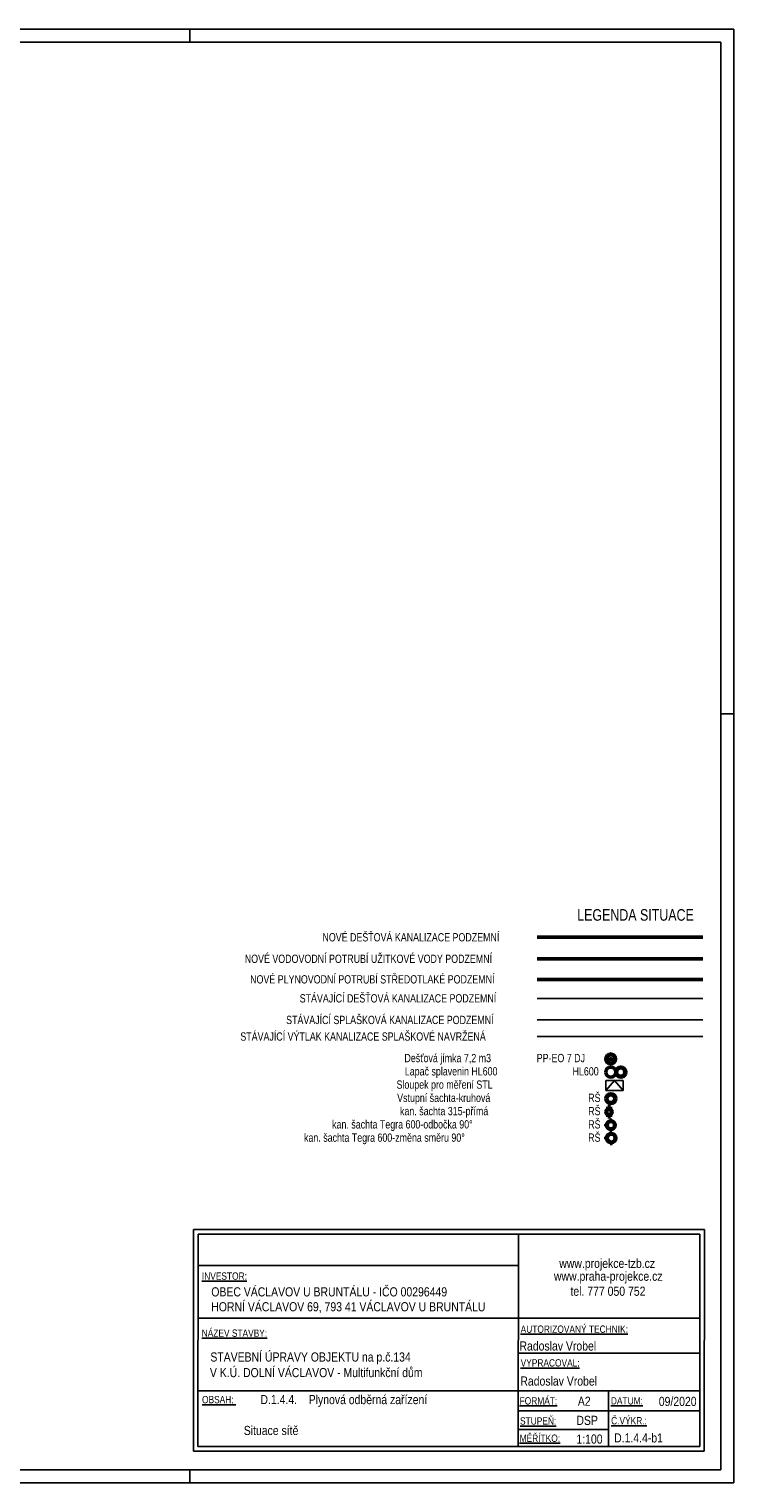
# Model space of a CAD drawing. Header units: millimetres. Extents: x -141570 to 63736, y -255381 to -136000.
# Tile 35 of 35: x 43326 to 63736, y -178100 to -136000. Entities that reach past the tile are written whole.
import ezdxf

# ---------------------------------------------------------------- set-up
doc = ezdxf.new("R2010")
doc.units = ezdxf.units.MM
doc.linetypes.add('DASHED', pattern=[0.75, 0.5, -0.25])
for name, color, linetype, lineweight in [('CKKANALIZACE_DESTOVA_PODZ', 7, 'KANALIZACE_DESTOVA_PODZ', 25), ('CKKANALIZACE_DESTOVA_PODZ_N', 5, 'KANALIZACE_DESTOVA_PODZ', 50), ('CKKANALIZACE_SPLASKOVA_PODZ', 7, 'KANALIZACE_SPLASKOVA_PODZ', 25), ('CKPLYN_POTRUBI_ST_PODZ_N', 5, 'PLYN_POTRUBI_ST_PODZ', 50), ('CKVODA_UZITKOVA_PODZ_N', 5, 'VODA_UZITKOVA_PODZ', 50), ('CKVYTLAK_KAN_SPL_NA', 7, 'VYTLAK_KANALIZACE_SPLASKOVE_NA', 25), ('ZTI-DSP-formaty', 102, 'Continuous', 25), ('ZTI-DSP-hl_tvarovky-stavajici_stav', 7, 'Continuous', 50), ('ZTI-DSP-legenda_popis', 102, 'Continuous', 25), ('ZTI-DSP-Popis1', 102, 'Continuous', 25), ('ZTI-DSP-revizni_sachty-stavajici_stav', 7, 'Continuous', 50)]:
    doc.layers.add(name, color=color, linetype=linetype, lineweight=lineweight)
doc.layers.add('rez', color=251, linetype='Continuous')
doc.layers.add('Z-armatury_plyn-stavajici_stav', color=7, linetype='Continuous')
doc.styles.add('Arial N', font='ARIALN.TTF')
doc.styles.get("Standard").update_dxf_attribs({"font": 'ic-simplex.shx', "width": 0.8})
doc.linetypes.add('KANALIZACE_DESTOVA_PODZ', pattern='A,35,-15,[102,CADKON.SHX,S=5,R=0,X=0,Y=5],-5,[106,CADKON.SHX,S=5,R=0,X=10,Y=0],30,-15', length=100)
doc.linetypes.add('KANALIZACE_SPLASKOVA_PODZ', pattern='A,35,-15,[102,CADKON.SHX,S=5,R=0,X=0,Y=5],-5,[102,CADKON.SHX,S=5,R=0,X=20,Y=5],30,-15', length=100)
doc.linetypes.add('PLYN_POTRUBI_ST_PODZ', pattern='A,35,-15,[113,CADKON.SHX,S=5,R=0,X=0,Y=0],-50', length=100)
doc.linetypes.add('VODA_UZITKOVA_PODZ', pattern='A,35,-15,[118,CADKON.SHX,S=1.25,R=0,X=0,Y=0],-50', length=100)
doc.linetypes.add('VYTLAK_KANALIZACE_SPLASKOVE_NA', pattern='A,1,[102,CADKON.SHX,S=5,R=0,X=0,Y=5],10,[130,CADKON.SHX,S=5,R=0,X=0,Y=5],10,[130,CADKON.SHX,S=5,R=0,X=0,Y=5],94', length=115)

# ---------------------------------------------------------------- blocks, each defined once
blk = doc.blocks.new('*U336', base_point=(59377.5, 0))
at = {"layer": 'ZTI-DSP-formaty', "linetype": 'Continuous', "ltscale": 15}
for p, q in [((59377.5, 42099.75), (0, 42099.75)), ((59002.5, 41724.75), (375, 41724.75)), ((43627.5, 42099.75), (43627.5, 41724.75)), ((59002.5, 375), (59002.5, 41724.75)), ((59377.5, 0), (59377.5, 42099.75)), ((59377.5, 22275), (59002.5, 22275)), ((0, 0), (59377.5, 0)), ((375, 375), (59002.5, 375)), ((43627.5, 0), (43627.5, 375))]:
    blk.add_line(p, q, dxfattribs=at)
blk = doc.blocks.new('*U270', base_point=(-75768, 10435925))
at = {"ltscale": 15}
for p, q in [((-78142, 10434556), (-77977, 10434721)), ((-78136, 10434845), (-77889, 10435092)), ((-78094, 10434321), (-77955, 10434460)), ((-78011, 10434121), (-77884, 10434248)), ((-77981, 10435282), (-77565, 10435699)), ((-77901, 10433949), (-77779, 10434070)), ((-77765, 10433801), (-77645, 10433921)), ((-77606, 10433677), (-77483, 10433801)), ((-77422, 10433579), (-77290, 10433711)), ((-77375, 10435606), (-77128, 10435853)), ((-77207, 10433511), (-77058, 10433660)), ((-77033, 10435925), (-77033, 10435863)), ((-76883, 10435925), (-77033, 10435925)), ((-77004, 10435694), (-76839, 10435859)), ((-76950, 10433485), (-76761, 10433674)), ((-76883, 10435863), (-76883, 10435925)), ((-76743, 10435672), (-76604, 10435811)), ((-76618, 10433535), (-75818, 10434335)), ((-76531, 10435601), (-76404, 10435728)), ((-76353, 10435496), (-76232, 10435618)), ((-76204, 10435362), (-76084, 10435483)), ((-76083, 10435200), (-75960, 10435324)), ((-75993, 10435007), (-75862, 10435139)), ((-75957, 10434478), (-75768, 10434667)), ((-75943, 10434775), (-75794, 10434924))]:
    blk.add_line(p, q, dxfattribs=at)
for radius in [1190, 1020]:
    blk.add_circle((-76958, 10434675), radius, dxfattribs=at)
at = {"linetype": 'DASHED', "ltscale": 15}
for radius in [550, 500]:
    blk.add_circle((-76958, 10434155), radius, dxfattribs=at)
blk = doc.blocks.new('*U271', base_point=(193, 64))
at = {"color": 0, "linetype": 'ByBlock', "ltscale": 15}
for centre, radius in [((0, 0), 64.4), ((0, 0), 54.4), ((129, 0), 64.4)]:
    blk.add_circle(centre, radius, dxfattribs=at)
blk = doc.blocks.new('*U272', base_point=(40890, 24597))
at = {"color": 0, "linetype": 'ByBlock', "lineweight": -2, "ltscale": 15}
for p, q in [((40555, 24597), (40890, 24597)), ((40555, 24403), (40555, 24597)), ((40555, 24403), (40723, 24597)), ((40723, 24597), (40890, 24403)), ((40890, 24597), (40890, 24403)), ((40890, 24403), (40555, 24403))]:
    blk.add_line(p, q, dxfattribs=at)
blk = doc.blocks.new('*U273', base_point=(5966, 17730))
at = {"linetype": 'ByBlock', "ltscale": 15}
blk.add_circle((5466, 17230), 400, dxfattribs=at)
for start, end in [(0, 180), (180, 0)]:
    blk.add_arc((5466, 17230), 500, start, end, dxfattribs=at)
blk = doc.blocks.new('*U274', base_point=(22308, 12778))
at = {"ltscale": 15}
for p, q in [((22043, 12778), (22203, 12778)), ((22043, 12655), (22043, 12778)), ((22203, 12778), (22203, 12655)), ((22043, 12321), (22043, 12198)), ((22043, 12198), (22203, 12198)), ((22203, 12198), (22203, 12321))]:
    blk.add_line(p, q, dxfattribs=at)
at = {"linetype": 'ByBlock', "ltscale": 15}
blk.add_circle((22123, 12488), 158, dxfattribs=at)
for start, end in [(0, 180), (180, 0)]:
    blk.add_arc((22123, 12488), 185, start, end, dxfattribs=at)
blk = doc.blocks.new('*U275', base_point=(23483, 4257))
at = {"ltscale": 15}
for p, q in [((23010, 4257), (23170, 4257)), ((23010, 4193), (23010, 4257)), ((23010, 3535), (23010, 3471)), ((23010, 3471), (23170, 3471)), ((23170, 4257), (23170, 4193)), ((23170, 3471), (23170, 3535)), ((23419, 3944), (23483, 3944)), ((23483, 3784), (23419, 3784)), ((23483, 3944), (23483, 3784))]:
    blk.add_line(p, q, dxfattribs=at)
for radius in [339, 300]:
    blk.add_circle((23090, 3864), radius, dxfattribs=at)
blk = doc.blocks.new('*U276', base_point=(22516, 5578))
at = {"ltscale": 15}
for p, q in [((22043, 4910), (22043, 4846)), ((22043, 4846), (22203, 4846)), ((22203, 4846), (22203, 4910)), ((22452, 5319), (22516, 5319)), ((22516, 5159), (22452, 5159)), ((22516, 5319), (22516, 5159))]:
    blk.add_line(p, q, dxfattribs=at)
for radius in [339, 300]:
    blk.add_circle((22123, 5239), radius, dxfattribs=at)

msp = doc.modelspace()

# ---------------------------------------------------------------- linework, layer by layer
at = {"layer": 'CKKANALIZACE_DESTOVA_PODZ', "linetype": 'KANALIZACE_DESTOVA_PODZ', "ltscale": 20}
msp.add_line((62833.844, -164067.379), (58033.844, -164067.379), dxfattribs=at)
at = {"layer": 'CKKANALIZACE_DESTOVA_PODZ_N', "linetype": 'KANALIZACE_DESTOVA_PODZ', "ltscale": 20}
msp.add_line((62833.844, -162299.19), (58033.844, -162299.19), dxfattribs=at)
at = {"layer": 'CKKANALIZACE_SPLASKOVA_PODZ', "linetype": 'KANALIZACE_SPLASKOVA_PODZ', "ltscale": 20}
msp.add_line((62833.844, -164692.842), (58033.844, -164692.842), dxfattribs=at)
at = {"layer": 'CKPLYN_POTRUBI_ST_PODZ_N', "linetype": 'PLYN_POTRUBI_ST_PODZ', "ltscale": 20}
msp.add_line((62833.844, -163516.954), (58033.844, -163516.954), dxfattribs=at)
at = {"layer": 'CKVODA_UZITKOVA_PODZ_N', "linetype": 'VODA_UZITKOVA_PODZ', "ltscale": 20}
msp.add_line((62833.844, -162921.408), (58033.844, -162921.408), dxfattribs=at)
at = {"layer": 'CKVYTLAK_KAN_SPL_NA', "linetype": 'VYTLAK_KANALIZACE_SPLASKOVE_NA', "ltscale": 20}
msp.add_line((62833.844, -165172.842), (58033.844, -165172.842), dxfattribs=at)
at = {"layer": 'rez', "color": 7, "linetype": 'Continuous'}
for p, q in [((48087.314, -170763.548), (48083.127, -177180.51)), ((62882.715, -170763.548), (48087.314, -170763.548)), ((48219.416, -170895.65), (48215.229, -177048.409)), ((62750.614, -170895.65), (48219.416, -170895.65)), ((57489.358, -177048.409), (57493.545, -170895.65)), ((62746.427, -177048.409), (62750.614, -170895.65)), ((62878.529, -177180.51), (62882.715, -170763.548)), ((57493.545, -171802.649), (48219.416, -171802.651)), ((48215.229, -173333.517), (57489.358, -173333.517)), ((48215.229, -173333.517), (57489.358, -173333.517)), ((57489.358, -173333.517), (62746.427, -173333.517)), ((57489.358, -174341.937), (62746.427, -174341.937)), ((48215.229, -175435.517), (57489.358, -175435.517)), ((57489.358, -175435.517), (62746.427, -175435.517)), ((60104.391, -177048.409), (60104.391, -175435.517)), ((57489.358, -176008.885), (62746.427, -176008.885)), ((57489.358, -176550.162), (60104.391, -176550.162)), ((48083.127, -177180.51), (62878.529, -177180.51)), ((48215.229, -177048.409), (62746.427, -177048.409))]:
    msp.add_line(p, q, dxfattribs=at)

# ---------------------------------------------------------------- block references
at = {"layer": 'Z-armatury_plyn-stavajici_stav', "ltscale": 15, "xscale": -1.489624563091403, "yscale": 1.489624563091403, "zscale": 1.489624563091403}
msp.add_blockref('*U272', (60028.117, -166444.476), dxfattribs=at)
at = {"layer": 'ZTI-DSP-formaty', "ltscale": 15}
msp.add_blockref('*U336', (63735.647, -178099.651), dxfattribs=at)
at = {"layer": 'ZTI-DSP-hl_tvarovky-stavajici_stav', "ltscale": 15, "xscale": -2.23592304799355, "yscale": 2.23592304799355, "zscale": 2.23592304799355}
msp.add_blockref('*U271', (60028.117, -166060.476), dxfattribs=at)
at = {"layer": 'ZTI-DSP-revizni_sachty-stavajici_stav', "ltscale": 15}
for name, p, xscale, yscale, zscale in [('*U270', (60028.117, -165676.476), -0.1180327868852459, 0.1180327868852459, 0.1180327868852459), ('*U273', (60028.117, -166828.476), -0.288, 0.288, 0.288), ('*U274', (60028.117, -167212.476), -0.4965517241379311, 0.4965517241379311, 0.4965517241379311), ('*U275', (60028.117, -167596.476), -0.3664406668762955, 0.3664406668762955, 0.3664406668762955), ('*U276', (60028.117, -167980.476), -0.3935539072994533, 0.3935539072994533, 0.3935539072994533)]:
    msp.add_blockref(name, p, dxfattribs=dict(at, xscale=xscale, yscale=yscale, zscale=zscale))

# ---------------------------------------------------------------- texts
at = {"layer": 'rez', "style": 'Arial N'}
for s, height, p in [('www.projekce-tzb.cz', 264.2036, (58678.558, -171874.268)), ('%%UINVESTOR:', 211.36288, (48330.071, -172216.203)), ('www.praha-projekce.cz', 264.2036, (58524.791, -172245.452)), ('OBEC VÁCLAVOV U BRUNTÁLU - IČO 00296449', 264.2036, (48602.857, -172698.533)), ('tel. 777 050 752', 264.2036, (59003.105, -172679.714)), ('HORNÍ VÁCLAVOV 69, 793 41 VÁCLAVOV U BRUNTÁLU', 264.2036, (48602.563, -173130.286)), ('%%UNÁZEV STAVBY:', 211.36288, (48324.046, -173868.27)), ('%%UAUTORIZOVANÝ TECHNIK:', 211.36288, (57560.29, -173752.821)), ('STAVEBNÍ ÚPRAVY OBJEKTU na p.č.134', 264.2036, (48575.648, -174584.927)), ('Radoslav Vrobel', 264.2036, (57525.867, -174266.267)), ('V K.Ú. DOLNÍ VÁCLAVOV - Multifunkční dům', 264.2036, (48563.074, -175036.542)), ('%%UVYPRACOVAL:', 211.36288, (57560.29, -174729.504)), ('Radoslav Vrobel', 264.2036, (57551.639, -175281.696)), ('D.1.4.4.    Plynová odběrná zařízení', 264.2036, (50026.702, -175818.52)), ('%%UFORMÁT:', 211.3629, (57530.329, -175829.281)), ('%%UOBSAH: ', 211.3629, (48333.697, -175792.9)), ('A2', 264.2036, (59216.309, -175867.151)), ('%%UDATUM:', 211.3629, (60172.825, -175828.289)), ('09/2020', 264.2036, (61560.358, -175872.401)), ('%%USTUPEŇ:', 211.3629, (57542.125, -176411.226)), ('DSP', 264.2036, (59175.1, -176420.418)), ('%%UČ.VÝKR.:', 211.36288, (60180.637, -176403.865)), ('Situace sítě', 264.2036, (49542.704, -176712.804)), ('%%UMĚŘÍTKO:', 211.36288, (57531.248, -176910.223)), ('1:100', 264.2036, (59175.1, -176961.696)), ('D.1.4.4-b1', 264.2036, (60267.237, -176928.782))]:
    msp.add_text(s, height=height, dxfattribs=at).set_placement(p)
at = {"layer": 'ZTI-DSP-legenda_popis', "ltscale": 15, "width": 0.8}
for s, height, p in [('LEGENDA SITUACE', 336, (59198.644, -161819.19)), ('NOVÉ DEŠŤOVÁ KANALIZACE PODZEMNÍ', 240, (51821.273, -162419.19)), ('NOVÉ VODOVODNÍ POTRUBÍ UŽITKOVÉ VODY PODZEMNÍ', 240, (49572.13, -163041.408)), ('NOVÉ PLYNOVODNÍ POTRUBÍ STŘEDOTLAKÉ PODZEMNÍ', 240, (49727.559, -163636.954)), ('STÁVAJÍCÍ DEŠŤOVÁ KANALIZACE PODZEMNÍ', 240, (51162.987, -164187.379)), ('STÁVAJÍCÍ SPLAŠKOVÁ KANALIZACE PODZEMNÍ', 240, (50769.844, -164812.842)), ('STÁVAJÍCÍ VÝTLAK KANALIZACE SPLAŠKOVÉ NAVRŽENÁ', 240, (49444.13, -165292.842)), ('Dešťová jímka 7,2 m3', 240, (54194.974, -165916.476)), ('Lapač splavenin HL600', 240, (54206.254, -166300.476)), ('Sloupek pro měření STL', 240, (53966.403, -166684.476)), ('Vstupní šachta-kruhová', 240, (53984.689, -167068.476)), ('kan. šachta Tegra 600-odbočka 90°', 240, (52101.26, -167836.476)), ('kan. šachta 315-přímá', 240, (54066.974, -167452.476)), ('kan. šachta Tegra 600-změna směru 90°', 240, (51287.546, -168220.476))]:
    msp.add_text(s, height=height, dxfattribs=at).set_placement(p)
at = {"layer": 'ZTI-DSP-Popis1', "ltscale": 15, "width": 0.8}
for s, p in [('PP-EO 7 DJ', (58025.832, -165916.476)), ('HL600', (59062.699, -166300.476)), ('RŠ', (59516.117, -167068.476)), ('RŠ', (59516.117, -167452.476)), ('RŠ', (59516.117, -167836.476)), ('RŠ', (59516.117, -168220.476))]:
    msp.add_text(s, height=240, dxfattribs=at).set_placement(p)

doc.saveas('drawing.dxf')
